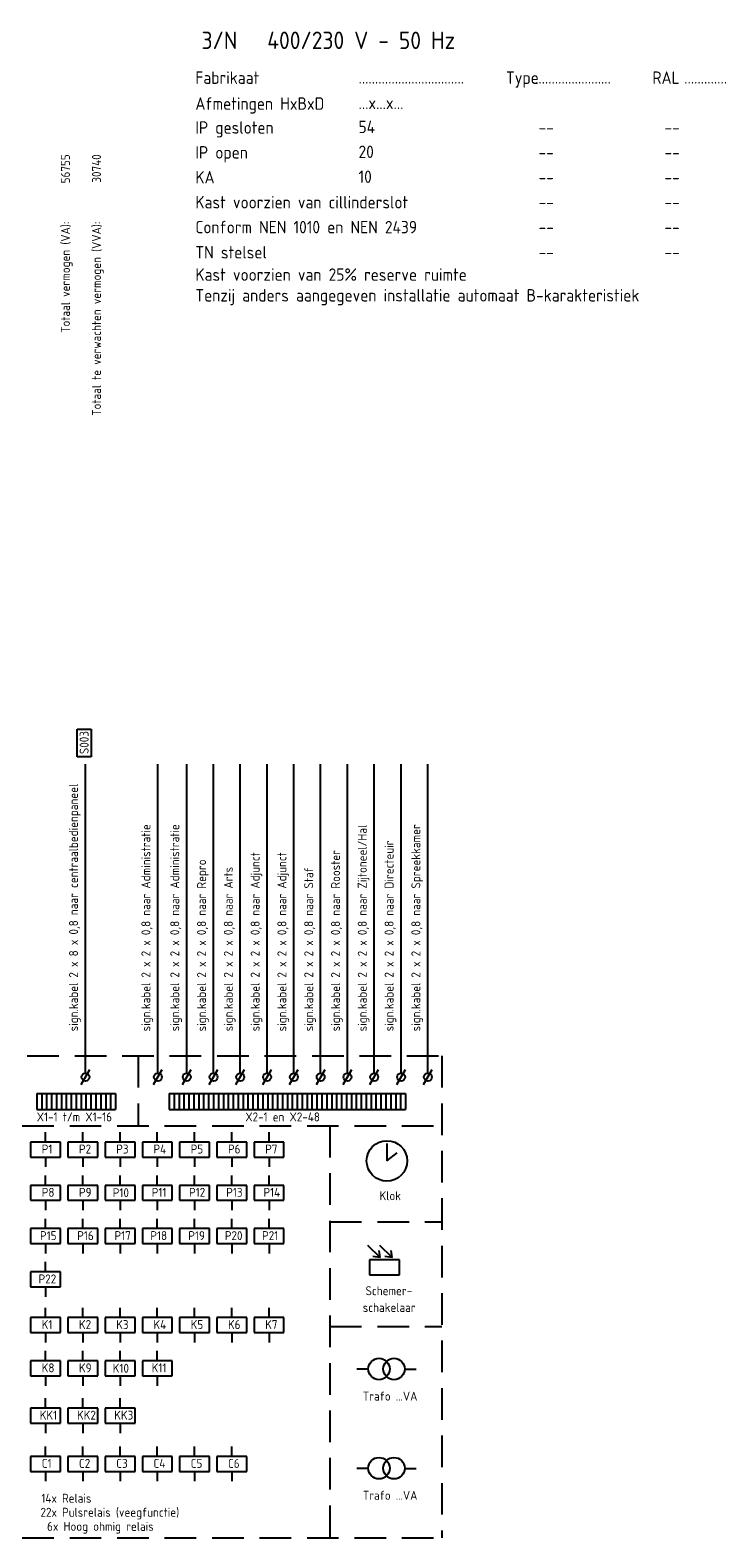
# Model space of a CAD drawing. Extents: x -1224 to 18134, y -20786 to 3554.
# Tile 34 of 88: x 378 to 518, y 47 to 350. Entities that reach past the tile are written whole.
import ezdxf
from ezdxf.enums import TextEntityAlignment as Align

# ---------------------------------------------------------------- set-up
doc = ezdxf.new("R2010")
doc.units = 0
doc.linetypes.add('HIDDEN', pattern=[9.525, 6.35, -3.175])
for name, color, linetype in [('EL$1----', 3, 'CONTINUOUS'), ('EL$1----_-1LK-A1', 3, 'CONTINUOUS'), ('EL$1----_1LK-A08', 3, 'CONTINUOUS'), ('EL$1----_BGLK-A2', 3, 'CONTINUOUS'), ('EM6150--_MATEN', 2, 'CONTINUOUS')]:
    doc.layers.add(name, color=color, linetype=linetype)
doc.styles.add('2_5', font='ISO.shx', dxfattribs={"height": 2.5})
doc.styles.add('3_5', font='ISO.shx', dxfattribs={"height": 3.5})
doc.styles.add('BURO-018', font='ISO.shx', dxfattribs={"height": 1.8})

msp = doc.modelspace()

# ---------------------------------------------------------------- linework, layer by layer
at = {"layer": 'EL$1----', "linetype": 'Continuous'}
for p, q in [((388.16, 138.27), (389.89, 141.27)), ((402.69, 138.27), (404.42, 141.27)), ((408.48, 138.27), (410.21, 141.27)), ((413.85, 138.27), (415.58, 141.27)), ((419.23, 138.27), (420.96, 141.27)), ((424.6, 138.27), (426.34, 141.27)), ((429.98, 138.27), (431.71, 141.27)), ((435.36, 138.27), (437.09, 141.27)), ((440.73, 138.27), (442.46, 141.27)), ((446.11, 138.27), (447.84, 141.27)), ((451.48, 138.27), (453.22, 141.27)), ((456.86, 138.27), (458.59, 141.27))]:
    msp.add_line(p, q, dxfattribs=at)
at = {"layer": 'EL$1----'}
for p, q in [((443.49, 81.16), (445.78, 81.16)), ((453.08, 81.11), (455.37, 81.11)), ((443.49, 61.25), (445.78, 61.25)), ((453.08, 61.2), (455.37, 61.2))]:
    msp.add_line(p, q, dxfattribs=at)
at = {"layer": 'EL$1----', "linetype": 'Continuous'}
for centre in [(389.03, 139.77), (403.55, 139.77), (409.34, 139.77), (414.72, 139.77), (420.09, 139.77), (425.47, 139.77), (430.85, 139.77), (436.22, 139.77), (441.6, 139.77), (446.97, 139.77), (452.35, 139.77), (457.73, 139.77)]:
    msp.add_circle(centre, 0.8, dxfattribs=at)
at = {"layer": 'EL$1----'}
for centre in [(447.93, 81.16), (450.93, 81.16), (447.93, 61.25), (450.93, 61.25)]:
    msp.add_circle(centre, 2.15, dxfattribs=at)
at = {"layer": 'EL$1----_-1LK-A1', "color": 1, "linetype": 'HIDDEN'}
for p, q in [((376.33, 129.98), (460.54, 129.98)), ((438.07, 110.73), (460.54, 110.73)), ((438.07, 89.69), (460.54, 89.69)), ((376.33, 47.27), (460.54, 47.27))]:
    msp.add_line(p, q, dxfattribs=at)
at = {"layer": 'EL$1----_-1LK-A1', "linetype": 'Continuous'}
for p, q in [((381.02, 126.71), (381.02, 128.71)), ((388.5, 126.71), (388.5, 128.71)), ((395.97, 126.71), (395.97, 128.71)), ((403.44, 126.71), (403.44, 128.71)), ((410.92, 126.71), (410.92, 128.71)), ((418.39, 126.71), (418.39, 128.71)), ((425.86, 126.71), (425.86, 128.71)), ((384.02, 126.71), (378.02, 126.71)), ((378.02, 126.71), (378.02, 123.71)), ((384.02, 123.71), (384.02, 126.71)), ((384.02, 125.71), (384.02, 125.71)), ((391.5, 126.71), (385.5, 126.71)), ((385.5, 126.71), (385.5, 123.71)), ((391.5, 123.71), (391.5, 126.71)), ((391.5, 125.71), (391.5, 125.71)), ((398.97, 126.71), (392.97, 126.71)), ((392.97, 126.71), (392.97, 123.71)), ((398.97, 123.71), (398.97, 126.71)), ((398.97, 125.71), (398.97, 125.71)), ((406.44, 126.71), (400.44, 126.71)), ((400.44, 126.71), (400.44, 123.71)), ((406.44, 123.71), (406.44, 126.71)), ((406.44, 125.71), (406.44, 125.71)), ((413.92, 126.71), (407.92, 126.71)), ((407.92, 126.71), (407.92, 123.71)), ((413.92, 123.71), (413.92, 126.71)), ((413.92, 125.71), (413.92, 125.71)), ((421.39, 126.71), (415.39, 126.71)), ((415.39, 126.71), (415.39, 123.71)), ((421.39, 123.71), (421.39, 126.71)), ((421.39, 125.71), (421.39, 125.71)), ((428.86, 126.71), (422.86, 126.71)), ((422.86, 126.71), (422.86, 123.71)), ((428.86, 123.71), (428.86, 126.71)), ((428.86, 125.71), (428.86, 125.71)), ((378.02, 123.71), (384.02, 123.71)), ((381.02, 123.71), (381.02, 121.71)), ((385.5, 123.71), (391.5, 123.71)), ((388.5, 123.71), (388.5, 121.71)), ((392.97, 123.71), (398.97, 123.71)), ((395.97, 123.71), (395.97, 121.71)), ((400.44, 123.71), (406.44, 123.71)), ((403.44, 123.71), (403.44, 121.71)), ((407.92, 123.71), (413.92, 123.71)), ((410.92, 123.71), (410.92, 121.71)), ((415.39, 123.71), (421.39, 123.71)), ((418.39, 123.71), (418.39, 121.71)), ((422.86, 123.71), (428.86, 123.71)), ((425.86, 123.71), (425.86, 121.71)), ((381.02, 118.02), (381.02, 120.02)), ((388.5, 118.02), (388.5, 120.02)), ((395.97, 118.02), (395.97, 120.02)), ((403.44, 118.02), (403.44, 120.02)), ((410.92, 118.02), (410.92, 120.02)), ((418.39, 118.02), (418.39, 120.02)), ((425.86, 118.02), (425.86, 120.02)), ((384.02, 118.02), (378.02, 118.02)), ((378.02, 118.02), (378.02, 115.02)), ((378.02, 115.02), (384.02, 115.02)), ((381.02, 115.02), (381.02, 113.02)), ((384.02, 115.02), (384.02, 118.02)), ((384.02, 117.02), (384.02, 117.02)), ((391.5, 118.02), (385.5, 118.02)), ((385.5, 118.02), (385.5, 115.02)), ((385.5, 115.02), (391.5, 115.02)), ((388.5, 115.02), (388.5, 113.02)), ((391.5, 115.02), (391.5, 118.02)), ((391.5, 117.02), (391.5, 117.02)), ((398.97, 118.02), (392.97, 118.02)), ((392.97, 118.02), (392.97, 115.02)), ((392.97, 115.02), (398.97, 115.02)), ((395.97, 115.02), (395.97, 113.02)), ((398.97, 115.02), (398.97, 118.02)), ((398.97, 117.02), (398.97, 117.02)), ((406.44, 118.02), (400.44, 118.02)), ((400.44, 118.02), (400.44, 115.02)), ((400.44, 115.02), (406.44, 115.02)), ((403.44, 115.02), (403.44, 113.02)), ((406.44, 115.02), (406.44, 118.02)), ((406.44, 117.02), (406.44, 117.02)), ((413.92, 118.02), (407.92, 118.02)), ((407.92, 118.02), (407.92, 115.02)), ((407.92, 115.02), (413.92, 115.02)), ((410.92, 115.02), (410.92, 113.02)), ((413.92, 115.02), (413.92, 118.02)), ((413.92, 117.02), (413.92, 117.02)), ((421.39, 118.02), (415.39, 118.02)), ((415.39, 118.02), (415.39, 115.02)), ((415.39, 115.02), (421.39, 115.02)), ((418.39, 115.02), (418.39, 113.02)), ((421.39, 115.02), (421.39, 118.02)), ((421.39, 117.02), (421.39, 117.02)), ((428.86, 118.02), (422.86, 118.02)), ((422.86, 118.02), (422.86, 115.02)), ((422.86, 115.02), (428.86, 115.02)), ((425.86, 115.02), (425.86, 113.02)), ((428.86, 115.02), (428.86, 118.02)), ((428.86, 117.02), (428.86, 117.02)), ((384.02, 109.33), (378.02, 109.33)), ((378.02, 109.33), (378.02, 106.33)), ((381.02, 109.33), (381.02, 111.33)), ((384.02, 106.33), (384.02, 109.33)), ((391.5, 109.33), (385.5, 109.33)), ((385.5, 109.33), (385.5, 106.33)), ((388.5, 109.33), (388.5, 111.33)), ((391.5, 106.33), (391.5, 109.33)), ((398.97, 109.33), (392.97, 109.33)), ((392.97, 109.33), (392.97, 106.33)), ((395.97, 109.33), (395.97, 111.33)), ((398.97, 106.33), (398.97, 109.33)), ((406.44, 109.33), (400.44, 109.33)), ((400.44, 109.33), (400.44, 106.33)), ((403.44, 109.33), (403.44, 111.33)), ((406.44, 106.33), (406.44, 109.33)), ((413.92, 109.33), (407.92, 109.33)), ((407.92, 109.33), (407.92, 106.33)), ((410.92, 109.33), (410.92, 111.33)), ((413.92, 106.33), (413.92, 109.33)), ((421.39, 109.33), (415.39, 109.33)), ((415.39, 109.33), (415.39, 106.33)), ((418.39, 109.33), (418.39, 111.33)), ((421.39, 106.33), (421.39, 109.33)), ((428.86, 109.33), (422.86, 109.33)), ((422.86, 109.33), (422.86, 106.33)), ((425.86, 109.33), (425.86, 111.33)), ((428.86, 106.33), (428.86, 109.33)), ((378.02, 106.33), (384.02, 106.33)), ((381.02, 106.33), (381.02, 104.33)), ((384.02, 108.33), (384.02, 108.33)), ((385.5, 106.33), (391.5, 106.33)), ((388.5, 106.33), (388.5, 104.33)), ((391.5, 108.33), (391.5, 108.33)), ((392.97, 106.33), (398.97, 106.33)), ((395.97, 106.33), (395.97, 104.33)), ((398.97, 108.33), (398.97, 108.33)), ((400.44, 106.33), (406.44, 106.33)), ((403.44, 106.33), (403.44, 104.33)), ((406.44, 108.33), (406.44, 108.33)), ((407.92, 106.33), (413.92, 106.33)), ((410.92, 106.33), (410.92, 104.33)), ((413.92, 108.33), (413.92, 108.33)), ((415.39, 106.33), (421.39, 106.33)), ((418.39, 106.33), (418.39, 104.33)), ((421.39, 108.33), (421.39, 108.33)), ((422.86, 106.33), (428.86, 106.33)), ((425.86, 106.33), (425.86, 104.33)), ((428.86, 108.33), (428.86, 108.33)), ((452.03, 103.06), (446.03, 103.06)), ((446.03, 103.06), (446.03, 100.06)), ((452.03, 100.06), (452.03, 103.06)), ((384.02, 100.64), (378.02, 100.64)), ((378.02, 100.64), (378.02, 97.64)), ((381.02, 100.64), (381.02, 102.64)), ((384.02, 97.64), (384.02, 100.64)), ((446.03, 100.06), (452.03, 100.06)), ((452.03, 102.06), (452.03, 102.06)), ((378.02, 97.64), (384.02, 97.64)), ((381.02, 97.64), (381.02, 95.64)), ((384.02, 99.64), (384.02, 99.64)), ((384.02, 91.47), (378.02, 91.47)), ((378.02, 91.47), (378.02, 88.47)), ((381.02, 91.47), (381.02, 93.47)), ((384.02, 88.47), (384.02, 91.47)), ((391.5, 91.47), (385.5, 91.47)), ((385.5, 91.47), (385.5, 88.47)), ((388.5, 91.47), (388.5, 93.47)), ((391.5, 88.47), (391.5, 91.47)), ((398.97, 91.47), (392.97, 91.47)), ((392.97, 91.47), (392.97, 88.47)), ((395.97, 91.47), (395.97, 93.47)), ((398.97, 88.47), (398.97, 91.47)), ((406.44, 91.47), (400.44, 91.47)), ((400.44, 91.47), (400.44, 88.47)), ((403.44, 91.47), (403.44, 93.47)), ((406.44, 88.47), (406.44, 91.47)), ((413.92, 91.47), (407.92, 91.47)), ((407.92, 91.47), (407.92, 88.47)), ((410.92, 91.47), (410.92, 93.47)), ((413.92, 88.47), (413.92, 91.47)), ((421.39, 91.47), (415.39, 91.47)), ((415.39, 91.47), (415.39, 88.47)), ((418.39, 91.47), (418.39, 93.47)), ((421.39, 88.47), (421.39, 91.47)), ((428.86, 91.47), (422.86, 91.47)), ((422.86, 91.47), (422.86, 88.47)), ((425.86, 91.47), (425.86, 93.47)), ((428.86, 88.47), (428.86, 91.47)), ((378.02, 88.47), (384.02, 88.47)), ((381.02, 88.47), (381.02, 86.47)), ((384.02, 90.47), (384.02, 90.47)), ((385.5, 88.47), (391.5, 88.47)), ((388.5, 88.47), (388.5, 86.47)), ((391.5, 90.47), (391.5, 90.47)), ((392.97, 88.47), (398.97, 88.47)), ((395.97, 88.47), (395.97, 86.47)), ((398.97, 90.47), (398.97, 90.47)), ((400.44, 88.47), (406.44, 88.47)), ((403.44, 88.47), (403.44, 86.47)), ((406.44, 90.47), (406.44, 90.47)), ((407.92, 88.47), (413.92, 88.47)), ((410.92, 88.47), (410.92, 86.47)), ((413.92, 90.47), (413.92, 90.47)), ((415.39, 88.47), (421.39, 88.47)), ((418.39, 88.47), (418.39, 86.47)), ((421.39, 90.47), (421.39, 90.47)), ((422.86, 88.47), (428.86, 88.47)), ((425.86, 88.47), (425.86, 86.47)), ((428.86, 90.47), (428.86, 90.47)), ((381.02, 82.78), (381.02, 84.78)), ((388.5, 82.78), (388.5, 84.78)), ((395.97, 82.78), (395.97, 84.78)), ((403.44, 82.78), (403.44, 84.78)), ((384.02, 82.78), (378.02, 82.78)), ((378.02, 82.78), (378.02, 79.78)), ((384.02, 79.78), (384.02, 82.78)), ((384.02, 81.78), (384.02, 81.78)), ((391.5, 82.78), (385.5, 82.78)), ((385.5, 82.78), (385.5, 79.78)), ((391.5, 79.78), (391.5, 82.78)), ((391.5, 81.78), (391.5, 81.78)), ((398.97, 82.78), (392.97, 82.78)), ((392.97, 82.78), (392.97, 79.78)), ((398.97, 79.78), (398.97, 82.78)), ((398.97, 81.78), (398.97, 81.78)), ((406.44, 82.78), (400.44, 82.78)), ((400.44, 82.78), (400.44, 79.78)), ((406.44, 79.78), (406.44, 82.78)), ((406.44, 81.78), (406.44, 81.78)), ((378.02, 79.78), (384.02, 79.78)), ((381.02, 79.78), (381.02, 77.78)), ((385.5, 79.78), (391.5, 79.78)), ((388.5, 79.78), (388.5, 77.78)), ((392.97, 79.78), (398.97, 79.78)), ((395.97, 79.78), (395.97, 77.78)), ((400.44, 79.78), (406.44, 79.78)), ((403.44, 79.78), (403.44, 77.78)), ((384.02, 73.28), (378.02, 73.28)), ((378.02, 73.28), (378.02, 70.28)), ((381.02, 73.28), (381.02, 75.28)), ((384.02, 70.28), (384.02, 73.28)), ((391.5, 73.28), (385.5, 73.28)), ((385.5, 73.28), (385.5, 70.28)), ((388.5, 73.28), (388.5, 75.28)), ((391.5, 70.28), (391.5, 73.28)), ((398.97, 73.28), (392.97, 73.28)), ((392.97, 73.28), (392.97, 70.28)), ((395.97, 73.28), (395.97, 75.28)), ((398.97, 70.28), (398.97, 73.28)), ((378.02, 70.28), (384.02, 70.28)), ((381.02, 70.28), (381.02, 68.28)), ((384.02, 72.28), (384.02, 72.28)), ((385.5, 70.28), (391.5, 70.28)), ((388.5, 70.28), (388.5, 68.28)), ((391.5, 72.28), (391.5, 72.28)), ((392.97, 70.28), (398.97, 70.28)), ((395.97, 70.28), (395.97, 68.28)), ((398.97, 72.28), (398.97, 72.28)), ((384.02, 63.61), (378.02, 63.61)), ((378.02, 63.61), (378.02, 60.61)), ((381.02, 63.61), (381.02, 65.61)), ((384.02, 60.61), (384.02, 63.61)), ((391.5, 63.61), (385.5, 63.61)), ((385.5, 63.61), (385.5, 60.61)), ((388.5, 63.61), (388.5, 65.61)), ((391.5, 60.61), (391.5, 63.61)), ((398.97, 63.61), (392.97, 63.61)), ((392.97, 63.61), (392.97, 60.61)), ((395.97, 63.61), (395.97, 65.61)), ((398.97, 60.61), (398.97, 63.61)), ((406.44, 63.61), (400.44, 63.61)), ((400.44, 63.61), (400.44, 60.61)), ((403.44, 63.61), (403.44, 65.61)), ((406.44, 60.61), (406.44, 63.61)), ((413.92, 63.61), (407.92, 63.61)), ((407.92, 63.61), (407.92, 60.61)), ((410.92, 63.61), (410.92, 65.61)), ((413.92, 60.61), (413.92, 63.61)), ((421.39, 63.61), (415.39, 63.61)), ((415.39, 63.61), (415.39, 60.61)), ((418.39, 63.61), (418.39, 65.61)), ((421.39, 60.61), (421.39, 63.61)), ((378.02, 60.61), (384.02, 60.61)), ((381.02, 60.61), (381.02, 58.61)), ((384.02, 62.61), (384.02, 62.61)), ((385.5, 60.61), (391.5, 60.61)), ((388.5, 60.61), (388.5, 58.61)), ((391.5, 62.61), (391.5, 62.61)), ((392.97, 60.61), (398.97, 60.61)), ((395.97, 60.61), (395.97, 58.61)), ((398.97, 62.61), (398.97, 62.61)), ((400.44, 60.61), (406.44, 60.61)), ((403.44, 60.61), (403.44, 58.61)), ((406.44, 62.61), (406.44, 62.61)), ((407.92, 60.61), (413.92, 60.61)), ((410.92, 60.61), (410.92, 58.61)), ((413.92, 62.61), (413.92, 62.61)), ((415.39, 60.61), (421.39, 60.61)), ((418.39, 60.61), (418.39, 58.61)), ((421.39, 62.61), (421.39, 62.61))]:
    msp.add_line(p, q, dxfattribs=at)
at = {"layer": 'EL$1----_1LK-A08', "color": 2}
for p, q in [((387.37, 204.06), (387.37, 209.59)), ((387.37, 209.59), (390.2, 209.59)), ((390.2, 209.59), (390.2, 204.06)), ((390.2, 204.06), (387.37, 204.06))]:
    msp.add_line(p, q, dxfattribs=at)
at = {"layer": 'EL$1----_1LK-A08'}
for p, q in [((389.03, 140.57), (389.03, 202.58)), ((403.55, 140.57), (403.55, 202.58)), ((409.34, 140.57), (409.34, 202.58)), ((414.72, 140.57), (414.72, 202.58)), ((420.09, 140.57), (420.09, 202.58)), ((425.47, 140.57), (425.47, 202.58)), ((430.85, 140.57), (430.85, 202.58)), ((436.22, 140.57), (436.22, 202.58)), ((441.6, 140.57), (441.6, 202.58)), ((446.97, 140.57), (446.97, 202.58)), ((452.35, 140.57), (452.35, 202.58)), ((457.73, 140.57), (457.73, 202.58)), ((379.26, 136.46), (379.26, 133.22)), ((379.26, 136.46), (380.24, 136.46)), ((380.24, 136.46), (380.24, 133.22)), ((380.24, 136.46), (380.24, 133.22)), ((380.24, 136.46), (381.23, 136.46)), ((381.23, 136.46), (381.23, 133.22)), ((381.23, 136.46), (381.23, 133.22)), ((381.23, 136.46), (382.22, 136.46)), ((382.22, 136.46), (382.22, 133.22)), ((382.22, 136.46), (382.22, 133.22)), ((382.22, 136.46), (383.21, 136.46)), ((383.21, 136.46), (383.21, 133.22)), ((383.21, 136.46), (383.21, 133.22)), ((383.21, 136.46), (384.2, 136.46)), ((384.2, 136.46), (384.2, 133.22)), ((384.2, 136.46), (384.2, 133.22)), ((384.2, 136.46), (385.18, 136.46)), ((385.18, 136.46), (385.18, 133.22)), ((385.18, 136.46), (385.18, 133.22)), ((385.18, 136.46), (386.17, 136.46)), ((386.17, 136.46), (386.17, 133.22)), ((386.17, 136.46), (386.17, 133.22)), ((386.17, 136.46), (387.16, 136.46)), ((387.16, 136.46), (387.16, 133.22)), ((387.16, 136.46), (387.16, 133.22)), ((387.16, 136.46), (388.15, 136.46)), ((388.15, 136.46), (388.15, 133.22)), ((388.15, 136.46), (388.15, 133.22)), ((388.15, 136.46), (389.13, 136.46)), ((389.13, 136.46), (389.13, 133.22)), ((389.13, 136.46), (389.13, 133.22)), ((389.13, 136.46), (389.13, 133.22)), ((389.13, 136.46), (390.12, 136.46)), ((390.12, 136.46), (390.12, 133.22)), ((390.12, 136.46), (390.12, 133.22)), ((390.12, 136.46), (391.11, 136.46)), ((391.11, 136.46), (391.11, 133.22)), ((391.11, 136.46), (391.11, 133.22)), ((391.11, 136.46), (392.1, 136.46)), ((392.1, 136.46), (392.1, 133.22)), ((392.1, 136.46), (392.1, 133.22)), ((392.1, 136.46), (393.09, 136.46)), ((393.09, 136.46), (393.09, 133.22)), ((393.09, 136.46), (393.09, 133.22)), ((393.09, 136.46), (394.07, 136.46)), ((394.07, 136.46), (394.07, 133.22)), ((394.07, 136.46), (394.07, 133.22)), ((394.07, 136.46), (395.06, 136.46)), ((395.06, 136.46), (395.06, 133.22)), ((395.06, 136.46), (395.06, 133.22)), ((405.83, 136.46), (405.83, 133.22)), ((405.83, 136.46), (406.82, 136.46)), ((406.82, 136.46), (406.82, 133.22)), ((406.82, 136.46), (406.82, 133.22)), ((406.82, 136.46), (407.8, 136.46)), ((407.8, 136.46), (407.8, 133.22)), ((407.8, 136.46), (407.8, 133.22)), ((407.8, 136.46), (408.79, 136.46)), ((408.79, 136.46), (408.79, 133.22)), ((408.79, 136.46), (408.79, 133.22)), ((408.79, 136.46), (409.78, 136.46)), ((409.78, 136.46), (409.78, 133.22)), ((409.78, 136.46), (409.78, 133.22)), ((409.78, 136.46), (410.77, 136.46)), ((410.77, 136.46), (410.77, 133.22)), ((410.77, 136.46), (410.77, 133.22)), ((410.77, 136.46), (411.76, 136.46)), ((411.76, 136.46), (411.76, 133.22)), ((411.76, 136.46), (411.76, 133.22)), ((411.76, 136.46), (412.74, 136.46)), ((412.74, 136.46), (412.74, 133.22)), ((412.74, 136.46), (412.74, 133.22)), ((412.74, 136.46), (413.73, 136.46)), ((413.73, 136.46), (413.73, 133.22)), ((413.73, 136.46), (413.73, 133.22)), ((413.73, 136.46), (414.72, 136.46)), ((414.72, 136.46), (414.72, 133.22)), ((414.72, 136.46), (414.72, 133.22)), ((414.72, 136.46), (415.71, 136.46)), ((415.71, 136.46), (415.71, 133.22)), ((415.71, 136.46), (415.71, 133.22)), ((415.71, 136.46), (415.71, 133.22)), ((415.71, 136.46), (416.69, 136.46)), ((416.69, 136.46), (416.69, 133.22)), ((416.69, 136.46), (416.69, 133.22)), ((416.69, 136.46), (417.68, 136.46)), ((417.68, 136.46), (417.68, 133.22)), ((417.68, 136.46), (417.68, 133.22)), ((417.68, 136.46), (418.67, 136.46)), ((418.67, 136.46), (418.67, 133.22)), ((418.67, 136.46), (418.67, 133.22)), ((418.67, 136.46), (419.66, 136.46)), ((419.66, 136.46), (419.66, 133.22)), ((419.66, 136.46), (419.66, 133.22)), ((419.66, 136.46), (420.65, 136.46)), ((420.65, 136.46), (420.65, 133.22)), ((420.65, 136.46), (420.65, 133.22)), ((420.65, 136.46), (421.63, 136.46)), ((421.63, 136.46), (421.63, 133.22)), ((421.63, 136.46), (421.63, 133.22)), ((421.63, 136.46), (422.62, 136.46)), ((422.62, 136.46), (422.62, 133.22)), ((422.62, 136.46), (422.62, 133.22)), ((422.62, 136.46), (423.61, 136.46)), ((423.61, 136.46), (423.61, 133.22)), ((423.61, 136.46), (423.61, 133.22)), ((423.61, 136.46), (424.6, 136.46)), ((424.6, 136.46), (424.6, 133.22)), ((424.6, 136.46), (424.6, 133.22)), ((424.6, 136.46), (425.59, 136.46)), ((425.59, 136.46), (425.59, 133.22)), ((425.59, 136.46), (425.59, 133.22)), ((425.59, 136.46), (426.57, 136.46)), ((426.57, 136.46), (426.57, 133.22)), ((426.57, 136.46), (426.57, 133.22)), ((426.57, 136.46), (427.56, 136.46)), ((427.56, 136.46), (427.56, 133.22)), ((427.56, 136.46), (427.56, 133.22)), ((427.56, 136.46), (428.55, 136.46)), ((428.55, 136.46), (428.55, 133.22)), ((428.55, 136.46), (428.55, 133.22)), ((428.55, 136.46), (429.54, 136.46)), ((429.54, 136.46), (429.54, 133.22)), ((429.54, 136.46), (429.54, 133.22)), ((429.54, 136.46), (430.52, 136.46)), ((430.52, 136.46), (430.52, 133.22)), ((430.52, 136.46), (430.52, 133.22)), ((430.52, 136.46), (431.51, 136.46)), ((431.51, 136.46), (431.51, 133.22)), ((431.51, 136.46), (431.51, 133.22)), ((431.51, 136.46), (431.51, 133.22)), ((431.51, 136.46), (432.5, 136.46)), ((432.5, 136.46), (432.5, 133.22)), ((432.5, 136.46), (432.5, 133.22)), ((432.5, 136.46), (433.49, 136.46)), ((433.49, 136.46), (433.49, 133.22)), ((433.49, 136.46), (433.49, 133.22)), ((433.49, 136.46), (434.48, 136.46)), ((434.48, 136.46), (434.48, 133.22)), ((434.48, 136.46), (434.48, 133.22)), ((434.48, 136.46), (435.46, 136.46)), ((435.46, 136.46), (435.46, 133.22)), ((435.46, 136.46), (435.46, 133.22)), ((435.46, 136.46), (436.45, 136.46)), ((436.45, 136.46), (436.45, 133.22)), ((436.45, 136.46), (436.45, 133.22)), ((436.45, 136.46), (437.44, 136.46)), ((437.44, 136.46), (437.44, 133.22)), ((437.44, 136.46), (437.44, 133.22)), ((437.44, 136.46), (438.43, 136.46)), ((438.43, 136.46), (438.43, 133.22)), ((438.43, 136.46), (438.43, 133.22)), ((438.43, 136.46), (439.42, 136.46)), ((439.42, 136.46), (439.42, 133.22)), ((439.42, 136.46), (439.42, 133.22)), ((439.42, 136.46), (440.4, 136.46)), ((440.4, 136.46), (440.4, 133.22)), ((440.4, 136.46), (440.4, 133.22)), ((440.4, 136.46), (441.39, 136.46)), ((441.39, 136.46), (441.39, 133.22)), ((441.39, 136.46), (441.39, 133.22)), ((441.39, 136.46), (442.38, 136.46)), ((442.38, 136.46), (442.38, 133.22)), ((442.38, 136.46), (442.38, 133.22)), ((442.38, 136.46), (443.37, 136.46)), ((443.37, 136.46), (443.37, 133.22)), ((443.37, 136.46), (443.37, 133.22)), ((443.37, 136.46), (444.35, 136.46)), ((444.35, 136.46), (444.35, 133.22)), ((444.35, 136.46), (444.35, 133.22)), ((444.35, 136.46), (445.34, 136.46)), ((445.34, 136.46), (445.34, 133.22)), ((445.34, 136.46), (445.34, 133.22)), ((445.34, 136.46), (446.33, 136.46)), ((446.33, 136.46), (446.33, 133.22)), ((446.33, 136.46), (446.33, 133.22)), ((446.33, 136.46), (447.32, 136.46)), ((447.32, 136.46), (447.32, 133.22)), ((447.32, 136.46), (447.32, 133.22)), ((447.32, 136.46), (447.32, 133.22)), ((447.32, 136.46), (448.31, 136.46)), ((448.31, 136.46), (448.31, 133.22)), ((448.31, 136.46), (448.31, 133.22)), ((448.31, 136.46), (449.29, 136.46)), ((449.29, 136.46), (449.29, 133.22)), ((449.29, 136.46), (449.29, 133.22)), ((449.29, 136.46), (450.28, 136.46)), ((450.28, 136.46), (450.28, 133.22)), ((450.28, 136.46), (450.28, 133.22)), ((450.28, 136.46), (451.27, 136.46)), ((451.27, 136.46), (451.27, 133.22)), ((451.27, 136.46), (451.27, 133.22)), ((451.27, 136.46), (452.26, 136.46)), ((452.26, 136.46), (452.26, 133.22)), ((452.26, 136.46), (452.26, 133.22)), ((452.26, 136.46), (453.25, 136.46)), ((453.25, 136.46), (453.25, 133.22)), ((453.25, 136.46), (453.25, 133.22)), ((379.26, 133.22), (380.24, 133.22)), ((380.24, 133.22), (381.23, 133.22)), ((381.23, 133.22), (382.22, 133.22)), ((382.22, 133.22), (383.21, 133.22)), ((383.21, 133.22), (384.2, 133.22)), ((384.2, 133.22), (385.18, 133.22)), ((385.18, 133.22), (386.17, 133.22)), ((386.17, 133.22), (387.16, 133.22)), ((387.16, 133.22), (388.15, 133.22)), ((388.15, 133.22), (389.13, 133.22)), ((389.13, 133.22), (390.12, 133.22)), ((390.12, 133.22), (391.11, 133.22)), ((391.11, 133.22), (392.1, 133.22)), ((392.1, 133.22), (393.09, 133.22)), ((393.09, 133.22), (394.07, 133.22)), ((394.07, 133.22), (395.06, 133.22)), ((405.83, 133.22), (406.82, 133.22)), ((406.82, 133.22), (407.8, 133.22)), ((407.8, 133.22), (408.79, 133.22)), ((408.79, 133.22), (409.78, 133.22)), ((409.78, 133.22), (410.77, 133.22)), ((410.77, 133.22), (411.76, 133.22)), ((411.76, 133.22), (412.74, 133.22)), ((412.74, 133.22), (413.73, 133.22)), ((413.73, 133.22), (414.72, 133.22)), ((414.72, 133.22), (415.71, 133.22)), ((415.71, 133.22), (416.69, 133.22)), ((416.69, 133.22), (417.68, 133.22)), ((417.68, 133.22), (418.67, 133.22)), ((418.67, 133.22), (419.66, 133.22)), ((419.66, 133.22), (420.65, 133.22)), ((420.65, 133.22), (421.63, 133.22)), ((421.63, 133.22), (422.62, 133.22)), ((422.62, 133.22), (423.61, 133.22)), ((423.61, 133.22), (424.6, 133.22)), ((424.6, 133.22), (425.59, 133.22)), ((425.59, 133.22), (426.57, 133.22)), ((426.57, 133.22), (427.56, 133.22)), ((427.56, 133.22), (428.55, 133.22)), ((428.55, 133.22), (429.54, 133.22)), ((429.54, 133.22), (430.52, 133.22)), ((430.52, 133.22), (431.51, 133.22)), ((431.51, 133.22), (432.5, 133.22)), ((432.5, 133.22), (433.49, 133.22)), ((433.49, 133.22), (434.48, 133.22)), ((434.48, 133.22), (435.46, 133.22)), ((435.46, 133.22), (436.45, 133.22)), ((436.45, 133.22), (437.44, 133.22)), ((437.44, 133.22), (438.43, 133.22)), ((438.43, 133.22), (439.42, 133.22)), ((439.42, 133.22), (440.4, 133.22)), ((440.4, 133.22), (441.39, 133.22)), ((441.39, 133.22), (442.38, 133.22)), ((442.38, 133.22), (443.37, 133.22)), ((443.37, 133.22), (444.35, 133.22)), ((444.35, 133.22), (445.34, 133.22)), ((445.34, 133.22), (446.33, 133.22)), ((446.33, 133.22), (447.32, 133.22)), ((447.32, 133.22), (448.31, 133.22)), ((448.31, 133.22), (449.29, 133.22)), ((449.29, 133.22), (450.28, 133.22)), ((450.28, 133.22), (451.27, 133.22)), ((451.27, 133.22), (452.26, 133.22)), ((452.26, 133.22), (453.25, 133.22)), ((449.51, 126.45), (449.51, 122.93)), ((449.51, 122.93), (451.58, 124.58)), ((448.15, 103.52), (445.68, 105.97)), ((450.56, 103.52), (448.09, 105.97)), ((448.15, 103.52), (446.69, 103.72)), ((448.15, 103.52), (447.94, 104.98)), ((450.56, 103.52), (449.11, 103.72)), ((450.56, 103.52), (450.35, 104.98))]:
    msp.add_line(p, q, dxfattribs=at)
msp.add_circle((449.51, 122.93), 4.06, dxfattribs=at)
at = {"layer": 'EL$1----_BGLK-A2', "color": 1, "linetype": 'HIDDEN'}
for p, q in [((129.69, 144), (460.54, 144)), ((399.57, 144), (399.57, 129.98)), ((460.54, 144), (460.54, 47.27)), ((438.07, 129.98), (438.07, 47.27))]:
    msp.add_line(p, q, dxfattribs=at)

# ---------------------------------------------------------------- texts
at = {"layer": 'EL$1----', "color": 1, "style": 'BURO-018'}
msp.add_text('S003', height=1.8, rotation=90, dxfattribs=at).set_placement((387.86, 204.59), align=Align.TOP_LEFT)
at = {"layer": 'EL$1----_-1LK-A1', "color": 1, "style": 'BURO-018'}
for s, p in [('sign.kabel 2 x 8 x 0,8 naar centraalbedienpaneel', (387.53, 148.94)), ('sign.kabel 2 x 2 x 0,8 naar Administratie', (402.05, 148.94)), ('sign.kabel 2 x 2 x 0,8 naar Administratie', (407.84, 148.94)), ('sign.kabel 2 x 2 x 0,8 naar Zijtoneel/Hal', (445.47, 148.94)), ('sign.kabel 2 x 2 x 0,8 naar Spreekkamer', (456.22, 148.94)), ('sign.kabel 2 x 2 x 0,8 naar Directeuir', (450.85, 148.94)), ('sign.kabel 2 x 2 x 0,8 naar Repro', (413.22, 148.94)), ('sign.kabel 2 x 2 x 0,8 naar Adjunct', (423.97, 148.94)), ('sign.kabel 2 x 2 x 0,8 naar Adjunct', (429.34, 148.94)), ('sign.kabel 2 x 2 x 0,8 naar Rooster', (440.1, 148.94)), ('sign.kabel 2 x 2 x 0,8 naar Arts', (418.59, 148.94)), ('sign.kabel 2 x 2 x 0,8 naar Staf', (434.72, 148.94))]:
    msp.add_text(s, height=1.8, rotation=90, dxfattribs=at).set_placement(p)
at = {"layer": 'EL$1----_-1LK-A1', "color": 1, "linetype": 'Continuous', "style": 'BURO-018'}
for s, p in [('X1-1 t/m X1-16', (379.26, 130.86)), ('X2-1 en X2-48', (421.1, 130.86)), ('P1', (380.25, 124.41)), ('P2', (387.72, 124.41)), ('P3', (395.2, 124.41)), ('P4', (402.67, 124.41)), ('P5', (410.14, 124.41)), ('P6', (417.62, 124.41)), ('P7', (425.09, 124.41)), ('P8', (380.25, 115.72)), ('P9', (387.72, 115.72)), ('P10', (394.5, 115.65)), ('P11', (402.32, 115.72)), ('P12', (409.8, 115.72)), ('P13', (417.27, 115.72)), ('P14', (424.74, 115.72)), ('Klok', (448.04, 115.04)), ('P15', (379.9, 107.03)), ('P16', (387.37, 107.03)), ('P17', (394.85, 107.03)), ('P18', (402.04, 107.03)), ('P19', (409.66, 107.03)), ('P20', (416.99, 107.03)), ('P21', (424.46, 107.03)), ('P22', (379.62, 98.34)), ('Schemer-', (445.23, 95.97)), ('schakelaar', (444.67, 92.6)), ('K1', (380.25, 89.18)), ('K2', (387.72, 89.18)), ('K3', (395.2, 89.18)), ('K4', (402.67, 89.18)), ('K5', (410.14, 89.18)), ('K6', (417.62, 89.18)), ('K7', (425.09, 89.18)), ('K8', (380.25, 80.49)), ('K9', (387.72, 80.49)), ('K10', (394.5, 80.42)), ('K11', (402.32, 80.49)), ('Trafo ...VA', (444.68, 74.81)), ('KK1', (379.86, 70.99)), ('KK2', (387.34, 70.99)), ('KK3', (394.81, 70.99)), ('C1', (380.25, 61.31)), ('C2', (387.72, 61.31)), ('C3', (395.2, 61.31)), ('C4', (402.67, 61.31)), ('C5', (410.14, 61.31)), ('C6', (417.62, 61.31)), ('14x Relais', (380.17, 54.31)), ('Trafo ...VA', (444.68, 54.9)), ('22x Pulsrelais (veegfunctie)', (380, 51.5)), ('6x Hoog ohmig relais', (381.32, 48.67))]:
    msp.add_text(s, height=1.8, dxfattribs=at).set_placement(p)
at = {"layer": 'EL$1----_BGLK-A2', "color": 1, "style": 'BURO-018'}
for s, p in [('56755', (385.91, 325)), ('30740', (392.14, 325)), ('Totaal vermogen (VA):', (385.91, 311.5)), ('Totaal te verwachten vermogen (VVA):', (392.14, 311.5))]:
    msp.add_text(s, height=1.8, rotation=90, dxfattribs=at).set_placement(p, align=Align.RIGHT)
at = {"layer": 'EM6150--_MATEN', "color": 3, "style": '3_5'}
msp.add_text('3/N   400/230 V - 50 Hz', height=3.5, dxfattribs=at).set_placement((412.32, 347.88), align=Align.MIDDLE_LEFT)
at = {"layer": 'EM6150--_MATEN', "color": 2, "style": '2_5'}
for s, p in [('Fabrikaat', (411.07, 340.38)), ('................................', (443.81, 340.43)), ('Afmetingen HxBxD', (411.07, 335.18)), ('...x...x...', (443.82, 335.31)), ('IP gesloten', (411.07, 330.38)), ('54', (443.82, 330.5)), ('IP open', (411.07, 325.38)), ('20', (443.82, 325.5)), ('KA', (411.07, 320.38)), ('10', (443.82, 320.5)), ('Kast voorzien van cillinderslot', (411.07, 315.38)), ('Conform NEN 1010 en NEN 2439', (411.07, 310.38)), ('TN stelsel', (411.07, 305.33)), ('Kast voorzien van 25%%% reserve ruimte', (411.07, 300.85)), ('Tenzij anders aangegeven installatie automaat B-karakteristiek', (411.07, 296.69))]:
    msp.add_text(s, height=2.5, dxfattribs=at).set_placement(p, align=Align.MIDDLE_LEFT)
for s, p in [('........................', (494.46, 340.43)), ('Type', (480, 340.38)), ('RAL', (508.26, 340.38)), ('.............', (517.77, 340.43)), ('--', (483.01, 330.38)), ('--', (508.26, 330.38)), ('--', (483.01, 325.38)), ('--', (508.26, 325.38)), ('--', (483.01, 320.38)), ('--', (508.26, 320.38)), ('--', (483.01, 315.38)), ('--', (508.26, 315.38)), ('--', (483.01, 310.38)), ('--', (508.26, 310.38)), ('--', (483.01, 305.33)), ('--', (508.26, 305.33))]:
    msp.add_text(s, height=2.5, dxfattribs=at).set_placement(p, align=Align.MIDDLE_RIGHT)

doc.saveas('drawing.dxf')
